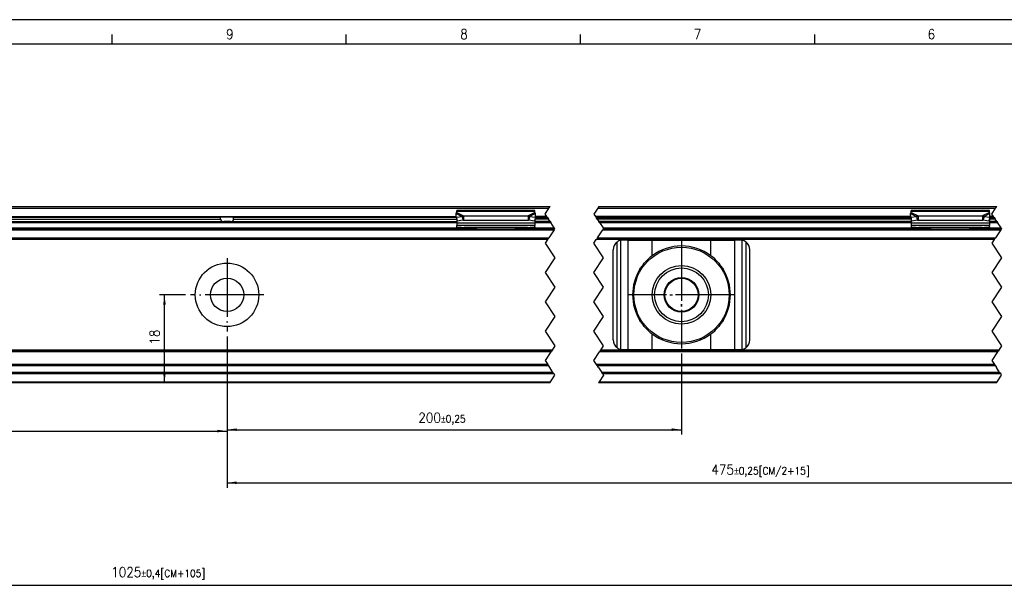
# Model space of a CAD drawing. Header units: millimetres. Extents: x -746 to 1306, y -530 to 1000.
# Tile 13 of 50: x -361 to -159, y 386 to 502. Entities that reach past the tile are written whole.
import ezdxf

# ---------------------------------------------------------------- set-up
doc = ezdxf.new("R2010")
doc.units = ezdxf.units.MM
doc.linetypes.add('DOT_CENTER', pattern=[14, 12, -1, 0, -1])
doc.layers.add('1', color=7, linetype='Continuous')
doc.styles.add('CONVERTER_12', font='txt.shx', dxfattribs={"width": 0.9})
doc.dimstyles.new('ME10_DIM_31', dxfattribs={"dimtxt": 2, "dimasz": 2, "dimexe": 1, "dimexo": 1, "dimgap": 1, "dimtad": 1, "dimdsep": 46, "dimtxsty": 'CONVERTER_12', "dimsah": 1, "dimcen": 0.09, "dimclrd": 2, "dimclre": 2, "dimclrt": 2, "dimadec": 0, "dimazin": 0, "dimtfac": 1, "dimtdec": 4, "dimtix": 1, "dimtmove": 0, "dimatfit": 3, "dimfxl": 1, "dimtolj": 1, "dimtzin": 0, "dimarcsym": 0})
doc.dimstyles.new('ME10_DIM_34', dxfattribs={"dimtxt": 2, "dimasz": 2, "dimexe": 1, "dimexo": 1, "dimgap": 1, "dimtad": 1, "dimdsep": 46, "dimtxsty": 'CONVERTER_12', "dimsah": 1, "dimcen": 0.09, "dimclrd": 2, "dimclre": 2, "dimclrt": 2, "dimadec": 0, "dimazin": 0, "dimtol": 1, "dimtp": 0.4, "dimtm": 0.4, "dimtfac": 0.75, "dimtdec": 0, "dimtix": 1, "dimtmove": 0, "dimatfit": 3, "dimfxl": 1, "dimtolj": 1, "dimtzin": 0, "dimarcsym": 0})
doc.dimstyles.new('ME10_DIM_35', dxfattribs={"dimtxt": 2, "dimasz": 2, "dimexe": 1, "dimexo": 1, "dimgap": 1, "dimtad": 1, "dimdsep": 46, "dimtxsty": 'CONVERTER_12', "dimsah": 1, "dimcen": 0.09, "dimclrd": 2, "dimclre": 2, "dimclrt": 2, "dimadec": 0, "dimazin": 0, "dimtol": 1, "dimtp": 0.25, "dimtm": 0.25, "dimtfac": 0.75, "dimtdec": 0, "dimtix": 1, "dimtmove": 0, "dimatfit": 3, "dimfxl": 1, "dimtolj": 1, "dimtzin": 0, "dimarcsym": 0})
doc.dimstyles.new('ME10_DIM_36', dxfattribs={"dimtxt": 2, "dimasz": 2, "dimexe": 1, "dimexo": 1, "dimgap": 1, "dimtad": 1, "dimdsep": 46, "dimtxsty": 'CONVERTER_12', "dimsah": 1, "dimcen": 0.09, "dimclrd": 2, "dimclre": 2, "dimclrt": 2, "dimadec": 0, "dimazin": 0, "dimtol": 1, "dimtp": 0.25, "dimtm": 0.25, "dimtfac": 0.75, "dimtdec": 0, "dimtix": 1, "dimtmove": 0, "dimatfit": 3, "dimfxl": 1, "dimtolj": 1, "dimtzin": 0, "dimarcsym": 0})
doc.dimstyles.new('ME10_DIM_37', dxfattribs={"dimtxt": 2, "dimasz": 2, "dimexe": 1, "dimexo": 1, "dimgap": 1, "dimtad": 1, "dimdsep": 46, "dimtxsty": 'CONVERTER_12', "dimsah": 1, "dimcen": 0.09, "dimclrd": 2, "dimclre": 2, "dimclrt": 2, "dimadec": 0, "dimazin": 0, "dimtol": 1, "dimtp": 0.25, "dimtm": 0.25, "dimtfac": 0.75, "dimtdec": 0, "dimtix": 1, "dimtmove": 0, "dimatfit": 3, "dimfxl": 1, "dimtolj": 1, "dimtzin": 0, "dimarcsym": 0})

# ---------------------------------------------------------------- blocks, each defined once
blk = doc.blocks.new('SOPORTE_SV2-T__50', base_point=(-582.95, 427.45))
at = {"color": 7, "linetype": 'Continuous'}
for p, q in [((-384.34, 463.55), (-252.34, 463.55)), ((-242.34, 463.55), (-160.93, 463.55)), ((-384.58, 463.2), (-252.58, 463.2)), ((-319.89, 461.45), (-365.36, 461.45)), ((-319.89, 461.45), (-317.01, 461.45)), ((-271.54, 461.45), (-317.01, 461.45)), ((-271.54, 461.33), (-271.56, 462.13)), ((-271.54, 461.33), (-270.37, 461.51)), ((-271.45, 462.51), (-271.45, 462.72)), ((-255.45, 462.72), (-271.45, 462.72)), ((-271.45, 462.33), (-271.45, 462.51)), ((-270.37, 461.51), (-270.26, 461.07)), ((-270.04, 461.6), (-270.04, 461.09)), ((-270.04, 461.6), (-256.86, 461.6)), ((-256.86, 461.6), (-256.86, 461.09)), ((-256.53, 461.51), (-256.64, 461.07)), ((-256.53, 461.51), (-255.36, 461.33)), ((-255.45, 462.51), (-255.45, 462.72)), ((-255.45, 462.33), (-255.45, 462.51)), ((-255.36, 461.33), (-255.34, 462.13)), ((-253.01, 461.45), (-255.36, 461.45)), ((-178.54, 461.45), (-243.01, 461.45)), ((-178.54, 461.33), (-178.56, 462.13)), ((-178.54, 461.33), (-177.37, 461.51)), ((-162.45, 462.72), (-178.45, 462.72)), ((-178.45, 462.51), (-178.45, 462.72)), ((-178.45, 462.33), (-178.45, 462.51)), ((-177.37, 461.51), (-177.26, 461.07)), ((-177.04, 461.6), (-163.86, 461.6)), ((-177.04, 461.6), (-177.04, 461.09)), ((-163.86, 461.6), (-163.86, 461.09)), ((-163.53, 461.51), (-163.64, 461.07)), ((-163.53, 461.51), (-162.36, 461.33)), ((-162.45, 462.51), (-162.45, 462.72)), ((-162.45, 462.33), (-162.45, 462.51)), ((-162.36, 461.33), (-162.34, 462.13)), ((-161.59, 461.45), (-162.36, 461.45)), ((-365.45, 460.45), (-319.14, 460.45)), ((-319.76, 460.95), (-319.76, 461.25)), ((-317.76, 460.45), (-319.14, 460.45)), ((-317.76, 460.45), (-271.45, 460.45)), ((-317.14, 460.95), (-317.14, 461.25)), ((-271.54, 461.33), (-271.36, 460.6)), ((-271.45, 460.98), (-271.45, 460.11)), ((-271.45, 460.11), (-271.45, 459.62)), ((-271.45, 459.34), (-271.45, 459.62)), ((-255.45, 459.62), (-271.45, 459.62)), ((-271.36, 460.6), (-270.18, 460.78)), ((-270.26, 461.07), (-270.18, 460.78)), ((-270.04, 461.09), (-270.04, 460.75)), ((-270.04, 460.75), (-256.86, 460.75)), ((-256.86, 461.09), (-256.86, 460.75)), ((-256.64, 461.07), (-256.72, 460.78)), ((-256.72, 460.78), (-255.54, 460.6)), ((-255.36, 461.33), (-255.54, 460.6)), ((-255.45, 460.98), (-255.45, 460.11)), ((-252.34, 460.45), (-255.45, 460.45)), ((-255.45, 460.11), (-255.45, 459.62)), ((-255.45, 459.34), (-255.45, 459.62)), ((-178.45, 460.45), (-242.34, 460.45)), ((-178.54, 461.33), (-178.36, 460.6)), ((-178.45, 460.98), (-178.45, 460.11)), ((-178.45, 460.11), (-178.45, 459.62)), ((-162.45, 459.62), (-178.45, 459.62)), ((-178.45, 459.62), (-178.45, 459.34)), ((-178.36, 460.6), (-177.18, 460.78)), ((-177.26, 461.07), (-177.18, 460.78)), ((-177.04, 461.09), (-177.04, 460.75)), ((-177.04, 460.75), (-163.86, 460.75)), ((-163.86, 461.09), (-163.86, 460.75)), ((-163.64, 461.07), (-163.72, 460.78)), ((-163.72, 460.78), (-162.54, 460.6)), ((-162.36, 461.33), (-162.54, 460.6)), ((-162.45, 460.98), (-162.45, 460.11)), ((-160.93, 460.45), (-162.45, 460.45)), ((-162.45, 460.11), (-162.45, 459.62)), ((-162.45, 459.34), (-162.45, 459.62)), ((-368.21, 458.95), (-271.45, 458.95)), ((-271.45, 459.16), (-271.45, 459.34)), ((-271.45, 459.16), (-271.45, 458.95)), ((-271.45, 458.95), (-268.69, 458.95)), ((-269.96, 459.23), (-266.45, 458.96)), ((-269.96, 459.23), (-269.96, 459.12)), ((-268.69, 458.95), (-269.96, 459.05)), ((-268.69, 458.95), (-264.6, 458.95)), ((-264.6, 458.95), (-258.21, 458.95)), ((-264.6, 458.95), (-264.6, 458.95)), ((-260.45, 458.96), (-256.94, 459.23)), ((-256.94, 459.05), (-258.21, 458.95)), ((-258.21, 458.95), (-251.41, 458.95)), ((-256.94, 459.12), (-256.94, 459.23)), ((-255.45, 459.34), (-255.45, 459.16)), ((-241.41, 458.95), (-175.69, 458.95)), ((-178.45, 459.34), (-178.45, 459.16)), ((-176.96, 459.23), (-173.45, 458.96)), ((-176.96, 459.23), (-176.96, 459.12)), ((-175.69, 458.95), (-176.96, 459.05)), ((-175.69, 458.95), (-165.21, 458.95)), ((-167.45, 458.96), (-163.94, 459.23)), ((-163.94, 459.05), (-165.21, 458.95)), ((-165.21, 458.95), (-162.45, 458.95)), ((-163.94, 459.12), (-163.94, 459.23)), ((-162.45, 459.34), (-162.45, 459.16)), ((-162.45, 459.16), (-162.45, 458.95)), ((-162.45, 458.95), (-159.99, 458.95)), ((-384.74, 456.95), (-252.74, 456.95)), ((-242.74, 456.95), (-161.33, 456.95)), ((-236.38, 456.65), (-237.45, 456.65)), ((-236.38, 456.65), (-231.46, 456.65)), ((-231.46, 456.65), (-219.44, 456.65)), ((-219.44, 456.65), (-214.52, 456.65)), ((-213.45, 456.65), (-214.52, 456.65)), ((-239.45, 436.25), (-239.45, 454.65)), ((-211.45, 436.25), (-211.45, 454.65)), ((-252.08, 433.95), (-384.08, 433.95)), ((-160.66, 433.95), (-242.08, 433.95)), ((-237.45, 434.25), (-236.38, 434.25)), ((-236.38, 434.25), (-231.46, 434.25)), ((-231.46, 434.25), (-219.44, 434.25)), ((-219.44, 434.25), (-214.52, 434.25)), ((-214.52, 434.25), (-213.45, 434.25)), ((-252.82, 431.17), (-384.82, 431.17)), ((-251.68, 429.45), (-383.68, 429.45)), ((-161.41, 431.17), (-242.82, 431.17)), ((-160.26, 429.45), (-241.68, 429.45)), ((-252.41, 427.45), (-384.41, 427.45)), ((-160.99, 427.45), (-242.41, 427.45))]:
    blk.add_line(p, q, dxfattribs=at)
at = {"color": 2, "linetype": 'DOT_CENTER'}
for p, q in [((-252.58, 463.2), (-252.34, 463.55)), ((-242.34, 463.55), (-242.58, 463.2)), ((-161.16, 463.2), (-160.93, 463.55)), ((-253.38, 462), (-252.58, 463.2)), ((-253.04, 461.5), (-253.38, 462)), ((-253.01, 461.45), (-253.04, 461.5)), ((-253.01, 461.45), (-252.88, 461.25)), ((-242.58, 463.2), (-243.38, 462)), ((-243.38, 462), (-243.04, 461.5)), ((-243.04, 461.5), (-243.01, 461.45)), ((-242.88, 461.25), (-243.01, 461.45)), ((-161.96, 462), (-161.16, 463.2)), ((-161.63, 461.5), (-161.96, 462)), ((-161.59, 461.45), (-161.63, 461.5)), ((-161.59, 461.45), (-161.46, 461.25)), ((-252.88, 461.25), (-252.68, 460.95)), ((-252.34, 460.45), (-252.68, 460.95)), ((-252.34, 460.45), (-252.21, 460.25)), ((-251.48, 459.15), (-252.21, 460.25)), ((-242.68, 460.95), (-242.88, 461.25)), ((-242.68, 460.95), (-242.34, 460.45)), ((-242.21, 460.25), (-242.34, 460.45)), ((-242.21, 460.25), (-241.48, 459.15)), ((-161.46, 461.25), (-161.26, 460.95)), ((-160.93, 460.45), (-161.26, 460.95)), ((-160.93, 460.45), (-160.79, 460.25)), ((-160.06, 459.15), (-160.79, 460.25)), ((-251.54, 458.75), (-252.61, 457.15)), ((-251.54, 458.75), (-251.41, 458.95)), ((-251.48, 459.15), (-251.38, 459)), ((-251.38, 459), (-251.41, 458.95)), ((-242.61, 457.15), (-241.54, 458.75)), ((-241.41, 458.95), (-241.54, 458.75)), ((-241.38, 459), (-241.48, 459.15)), ((-241.41, 458.95), (-241.38, 459)), ((-160.13, 458.75), (-161.19, 457.15)), ((-160.13, 458.75), (-159.99, 458.95)), ((-160.06, 459.15), (-159.96, 459)), ((-159.96, 459), (-159.99, 458.95)), ((-252.88, 456.75), (-253.38, 456)), ((-253.38, 456), (-251.38, 453)), ((-252.74, 456.95), (-252.88, 456.75)), ((-252.74, 456.95), (-252.61, 457.15)), ((-243.38, 456), (-242.88, 456.75)), ((-241.38, 453), (-243.38, 456)), ((-242.88, 456.75), (-242.74, 456.95)), ((-242.61, 457.15), (-242.74, 456.95)), ((-161.46, 456.75), (-161.96, 456)), ((-161.96, 456), (-159.96, 453)), ((-161.33, 456.95), (-161.46, 456.75)), ((-161.33, 456.95), (-161.19, 457.15)), ((-251.38, 453), (-253.38, 450)), ((-243.38, 450), (-241.38, 453)), ((-159.96, 453), (-161.96, 450)), ((-253.38, 450), (-251.38, 447)), ((-241.38, 447), (-243.38, 450)), ((-161.96, 450), (-159.96, 447)), ((-251.38, 447), (-253.38, 444)), ((-243.38, 444), (-241.38, 447)), ((-159.96, 447), (-161.96, 444)), ((-253.38, 444), (-251.38, 441)), ((-241.38, 441), (-243.38, 444)), ((-161.96, 444), (-159.96, 441)), ((-251.38, 441), (-253.38, 438)), ((-243.38, 438), (-241.38, 441)), ((-159.96, 441), (-161.96, 438)), ((-253.38, 438), (-251.38, 435)), ((-241.38, 435), (-243.38, 438)), ((-161.96, 438), (-159.96, 435)), ((-252.21, 433.75), (-253.38, 432)), ((-252.21, 433.75), (-252.08, 433.95)), ((-251.94, 434.15), (-252.08, 433.95)), ((-251.38, 435), (-251.94, 434.15)), ((-243.38, 432), (-242.21, 433.75)), ((-242.08, 433.95), (-242.21, 433.75)), ((-242.08, 433.95), (-241.94, 434.15)), ((-241.94, 434.15), (-241.38, 435)), ((-160.79, 433.75), (-161.96, 432)), ((-160.79, 433.75), (-160.66, 433.95)), ((-160.53, 434.15), (-160.66, 433.95)), ((-159.96, 435), (-160.53, 434.15)), ((-253.38, 432), (-252.82, 431.17)), ((-242.82, 431.17), (-243.38, 432)), ((-161.96, 432), (-161.41, 431.17)), ((-252.63, 430.89), (-252.82, 431.17)), ((-252.42, 430.56), (-252.63, 430.89)), ((-251.76, 429.57), (-252.42, 430.56)), ((-251.68, 429.45), (-251.76, 429.57)), ((-251.68, 429.45), (-251.54, 429.25)), ((-251.38, 429), (-251.54, 429.25)), ((-242.63, 430.89), (-242.82, 431.17)), ((-242.42, 430.56), (-242.63, 430.89)), ((-242.42, 430.56), (-241.76, 429.57)), ((-241.76, 429.57), (-241.68, 429.45)), ((-241.54, 429.25), (-241.68, 429.45)), ((-241.54, 429.25), (-241.38, 429)), ((-161.41, 431.17), (-161.22, 430.89)), ((-161.22, 430.89), (-161, 430.56)), ((-160.34, 429.57), (-161, 430.56)), ((-160.26, 429.45), (-160.34, 429.57)), ((-160.26, 429.45), (-160.13, 429.25)), ((-159.96, 429), (-160.13, 429.25)), ((-252.41, 427.45), (-252.28, 427.65)), ((-252.28, 427.65), (-251.38, 429)), ((-242.28, 427.65), (-242.41, 427.45)), ((-241.38, 429), (-242.28, 427.65)), ((-160.99, 427.45), (-160.86, 427.65)), ((-160.86, 427.65), (-159.96, 429))]:
    blk.add_line(p, q, dxfattribs=at)
at = {"color": 3, "linetype": 'Continuous'}
for p, q in [((-365.36, 461.5), (-271.54, 461.5)), ((-271.56, 462.13), (-270.37, 461.51)), ((-255.45, 462.51), (-271.45, 462.51)), ((-271.45, 462.33), (-270.04, 461.6)), ((-255.45, 462.33), (-256.86, 461.6)), ((-255.34, 462.13), (-256.53, 461.51)), ((-253.04, 461.5), (-255.36, 461.5)), ((-178.54, 461.5), (-243.04, 461.5)), ((-242.58, 463.2), (-161.16, 463.2)), ((-178.56, 462.13), (-177.37, 461.51)), ((-162.45, 462.51), (-178.45, 462.51)), ((-178.45, 462.33), (-177.04, 461.6)), ((-162.45, 462.33), (-163.86, 461.6)), ((-162.34, 462.13), (-163.53, 461.51)), ((-161.63, 461.5), (-162.36, 461.5)), ((-365.45, 460.95), (-319.76, 460.95)), ((-365.45, 460.25), (-271.45, 460.25)), ((-319.76, 461.25), (-365.38, 461.25)), ((-271.52, 461.25), (-317.14, 461.25)), ((-317.14, 460.95), (-271.45, 460.95)), ((-255.45, 460.11), (-271.45, 460.11)), ((-252.68, 460.95), (-255.45, 460.95)), ((-255.45, 460.25), (-252.21, 460.25)), ((-255.38, 461.25), (-252.88, 461.25)), ((-242.88, 461.25), (-178.52, 461.25)), ((-178.45, 460.95), (-242.68, 460.95)), ((-242.21, 460.25), (-178.45, 460.25)), ((-162.45, 460.11), (-178.45, 460.11)), ((-161.26, 460.95), (-162.45, 460.95)), ((-162.45, 460.25), (-160.79, 460.25)), ((-162.38, 461.25), (-161.46, 461.25)), ((-383.54, 458.75), (-251.54, 458.75)), ((-365.54, 459.15), (-271.45, 459.15)), ((-256.94, 459.23), (-269.96, 459.23)), ((-269.96, 459.12), (-269.96, 459.05)), ((-256.94, 459.05), (-256.94, 459.12)), ((-255.54, 459.15), (-251.48, 459.15)), ((-241.54, 458.75), (-160.13, 458.75)), ((-241.48, 459.15), (-178.36, 459.15)), ((-163.94, 459.23), (-176.96, 459.23)), ((-176.96, 459.12), (-176.96, 459.05)), ((-163.94, 459.05), (-163.94, 459.12)), ((-162.45, 459.15), (-160.06, 459.15)), ((-252.88, 456.75), (-384.88, 456.75)), ((-384.61, 457.15), (-252.61, 457.15)), ((-161.46, 456.75), (-242.88, 456.75)), ((-242.61, 457.15), (-161.19, 457.15)), ((-238.65, 434.65), (-238.65, 456.25)), ((-237.85, 434.29), (-237.85, 456.61)), ((-236.38, 434.25), (-236.38, 456.65)), ((-231.46, 453.44), (-231.46, 456.65)), ((-219.44, 453.44), (-219.44, 456.65)), ((-214.52, 434.25), (-214.52, 456.65)), ((-213.05, 434.29), (-213.05, 456.61)), ((-212.25, 434.65), (-212.25, 456.25)), ((-231.46, 434.25), (-231.46, 437.46)), ((-219.44, 434.25), (-219.44, 437.46)), ((-252.21, 433.75), (-384.21, 433.75)), ((-251.94, 434.15), (-383.94, 434.15)), ((-160.79, 433.75), (-242.21, 433.75)), ((-160.53, 434.15), (-241.94, 434.15)), ((-252.63, 430.89), (-384.63, 430.89)), ((-251.76, 429.57), (-383.75, 429.57)), ((-251.54, 429.25), (-383.54, 429.25)), ((-161.22, 430.89), (-242.63, 430.89)), ((-160.34, 429.57), (-241.76, 429.57)), ((-160.13, 429.25), (-241.54, 429.25)), ((-384.28, 427.65), (-252.28, 427.65)), ((-242.28, 427.65), (-160.86, 427.65))]:
    blk.add_line(p, q, dxfattribs=at)
at = {"color": 7, "linetype": 'Continuous'}
for centre, radius in [((-225.45, 445.45), 9.75), ((-318.45, 445.45), 6.5), ((-225.45, 445.45), 6), ((-225.45, 445.45), 5.5), ((-318.45, 445.45), 3.4), ((-225.45, 445.45), 3.55), ((-225.45, 445.45), 3.4)]:
    blk.add_circle(centre, radius, dxfattribs=at)
for centre, radius, start, end in [((-237.45, 454.65), 2, 126.8699, 180), ((-237.45, 454.65), 2, 101.598, 126.8699), ((-237.45, 454.65), 2, 90, 101.598), ((-225.45, 445.45), 10, 53.076, 126.924), ((-213.45, 454.65), 2, 78.402, 90), ((-213.45, 454.65), 2, 53.1301, 78.402), ((-213.45, 454.65), 2, 0, 53.1301), ((-225.45, 445.45), 10, 126.924, 138.5708), ((-225.45, 445.45), 10, 41.4292, 53.076), ((-225.45, 445.45), 10, 148.2363, 211.7637), ((-225.45, 445.45), 10, 328.2362, 31.7638), ((-225.45, 445.45), 10, 221.4292, 233.076), ((-225.45, 445.45), 10, 233.076, 306.924), ((-225.45, 445.45), 10, 306.924, 318.5708), ((-237.45, 436.25), 2, 180, 233.1301), ((-213.45, 436.25), 2, 306.8699, 360), ((-237.45, 436.25), 2, 233.1301, 258.402), ((-237.45, 436.25), 2, 258.402, 270), ((-213.45, 436.25), 2, 270, 281.598), ((-213.45, 436.25), 2, 281.598, 306.8699)]:
    blk.add_arc(centre, radius, start, end, dxfattribs=at)
for points, knots in [([(-319.76, 461.25), (-319.76, 461.25), (-319.76, 461.25), (-319.76, 461.27), (-319.76, 461.29), (-319.77, 461.31), (-319.78, 461.34), (-319.79, 461.37), (-319.81, 461.4), (-319.83, 461.42), (-319.85, 461.43), (-319.86, 461.44), (-319.87, 461.45), (-319.88, 461.45), (-319.89, 461.45), (-319.89, 461.45)], [0, 0, 0, 0, 0.0032229, 0.0063371, 0.0372094, 0.0632558, 0.0837865, 0.1212461, 0.1560324, 0.1863118, 0.2138217, 0.225079, 0.2378059, 0.2480016, 0.259374, 0.259374, 0.259374, 0.259374]), ([(-317.01, 461.45), (-317.01, 461.45), (-317.03, 461.45), (-317.05, 461.44), (-317.07, 461.42), (-317.09, 461.4), (-317.1, 461.38), (-317.11, 461.37), (-317.12, 461.35), (-317.12, 461.33), (-317.13, 461.31), (-317.14, 461.29), (-317.14, 461.27), (-317.14, 461.25), (-317.14, 461.25), (-317.14, 461.25)], [0, 0, 0, 0, 0.0218348, 0.045441, 0.0729509, 0.1032303, 0.1200811, 0.137621, 0.1583081, 0.1755315, 0.1960622, 0.2221085, 0.2529808, 0.2561843, 0.2593179, 0.2593179, 0.2593179, 0.2593179]), ([(-271.56, 462.13), (-271.55, 462.14), (-271.53, 462.18), (-271.51, 462.24), (-271.48, 462.29), (-271.46, 462.32), (-271.45, 462.33)], [0, 0, 0, 0, 0.0583422, 0.1234865, 0.1837171, 0.2333289, 0.2333289, 0.2333289, 0.2333289]), ([(-270.37, 461.51), (-270.34, 461.52), (-270.29, 461.54), (-270.2, 461.56), (-270.12, 461.58), (-270.06, 461.6), (-270.04, 461.6)], [0, 0, 0, 0, 0.0837038, 0.1730262, 0.2556025, 0.3435202, 0.3435202, 0.3435202, 0.3435202]), ([(-256.86, 461.6), (-256.84, 461.6), (-256.78, 461.59), (-256.7, 461.56), (-256.61, 461.54), (-256.56, 461.52), (-256.53, 461.51)], [0, 0, 0, 0, 0.0849289, 0.1704941, 0.2598165, 0.3435203, 0.3435203, 0.3435203, 0.3435203]), ([(-255.34, 462.13), (-255.35, 462.14), (-255.37, 462.18), (-255.39, 462.23), (-255.42, 462.29), (-255.44, 462.32), (-255.45, 462.33)], [0, 0, 0, 0, 0.0583422, 0.1234865, 0.1753748, 0.2333287, 0.2333287, 0.2333287, 0.2333287]), ([(-178.56, 462.13), (-178.55, 462.15), (-178.53, 462.19), (-178.5, 462.24), (-178.48, 462.29), (-178.46, 462.32), (-178.45, 462.33)], [0, 0, 0, 0, 0.0669463, 0.1234866, 0.1837172, 0.233329, 0.233329, 0.233329, 0.233329]), ([(-177.37, 461.51), (-177.34, 461.52), (-177.28, 461.54), (-177.2, 461.56), (-177.12, 461.58), (-177.06, 461.6), (-177.04, 461.6)], [0, 0, 0, 0, 0.0909021, 0.1730263, 0.2556025, 0.3435202, 0.3435202, 0.3435202, 0.3435202]), ([(-163.86, 461.6), (-163.84, 461.6), (-163.78, 461.59), (-163.7, 461.56), (-163.61, 461.54), (-163.56, 461.52), (-163.53, 461.51)], [0, 0, 0, 0, 0.0849289, 0.1704941, 0.2598165, 0.3435203, 0.3435203, 0.3435203, 0.3435203]), ([(-162.34, 462.13), (-162.35, 462.15), (-162.37, 462.18), (-162.39, 462.24), (-162.42, 462.29), (-162.44, 462.32), (-162.45, 462.33)], [0, 0, 0, 0, 0.0630544, 0.1234867, 0.1799191, 0.2333291, 0.2333291, 0.2333291, 0.2333291]), ([(-319.76, 460.95), (-319.76, 460.94), (-319.76, 460.91), (-319.76, 460.88), (-319.75, 460.85), (-319.75, 460.8), (-319.73, 460.75), (-319.71, 460.69), (-319.68, 460.64), (-319.64, 460.6), (-319.61, 460.57), (-319.55, 460.53), (-319.47, 460.49), (-319.37, 460.46), (-319.25, 460.45), (-319.18, 460.45), (-319.14, 460.45)], [0, 0, 0, 0, 0.0350286, 0.0700793, 0.1024003, 0.1388821, 0.2023961, 0.2686228, 0.3257329, 0.374588, 0.4257432, 0.4743721, 0.5784293, 0.6876469, 0.7990083, 0.918714, 0.918714, 0.918714, 0.918714]), ([(-317.76, 460.45), (-317.72, 460.45), (-317.65, 460.45), (-317.53, 460.46), (-317.43, 460.49), (-317.35, 460.53), (-317.29, 460.57), (-317.26, 460.6), (-317.22, 460.64), (-317.19, 460.69), (-317.17, 460.75), (-317.15, 460.81), (-317.14, 460.88), (-317.14, 460.93), (-317.14, 460.95)], [0, 0, 0, 0, 0.1197056, 0.231067, 0.3402846, 0.4443418, 0.4929708, 0.544126, 0.5929811, 0.6500912, 0.718654, 0.7798302, 0.8493531, 0.9186593, 0.9186593, 0.9186593, 0.9186593]), ([(-270.18, 460.78), (-270.17, 460.78), (-270.15, 460.77), (-270.11, 460.76), (-270.07, 460.75), (-270.05, 460.75), (-270.04, 460.75)], [0, 0, 0, 0, 0.0372861, 0.0751943, 0.1129244, 0.1512902, 0.1512902, 0.1512902, 0.1512902]), ([(-256.86, 460.75), (-256.85, 460.75), (-256.83, 460.75), (-256.79, 460.76), (-256.75, 460.77), (-256.73, 460.78), (-256.72, 460.78)], [0, 0, 0, 0, 0.0383658, 0.0760959, 0.1140041, 0.1512902, 0.1512902, 0.1512902, 0.1512902]), ([(-177.18, 460.78), (-177.17, 460.78), (-177.15, 460.77), (-177.11, 460.76), (-177.07, 460.75), (-177.05, 460.75), (-177.04, 460.75)], [0, 0, 0, 0, 0.0372861, 0.0751943, 0.1129244, 0.1512902, 0.1512902, 0.1512902, 0.1512902]), ([(-163.86, 460.75), (-163.85, 460.75), (-163.83, 460.75), (-163.79, 460.76), (-163.75, 460.77), (-163.73, 460.78), (-163.72, 460.78)], [0, 0, 0, 0, 0.0383658, 0.0760959, 0.1140041, 0.1512902, 0.1512902, 0.1512902, 0.1512902]), ([(-271.45, 459.34), (-271.33, 459.33), (-271.08, 459.32), (-270.7, 459.29), (-270.33, 459.26), (-270.08, 459.24), (-269.96, 459.23)], [0, 0, 0, 0, 0.373747, 0.74735, 1.121197, 1.494893, 1.494893, 1.494893, 1.494893]), ([(-269.96, 459.05), (-270.08, 459.06), (-270.33, 459.08), (-270.7, 459.1), (-271.08, 459.13), (-271.33, 459.15), (-271.45, 459.16)], [0, 0, 0, 0, 0.373648, 0.747439, 1.120997, 1.494694, 1.494694, 1.494694, 1.494694]), ([(-256.94, 459.23), (-256.82, 459.24), (-256.57, 459.26), (-256.2, 459.29), (-255.82, 459.32), (-255.57, 459.33), (-255.45, 459.34)], [0, 0, 0, 0, 0.3737, 0.747543, 1.121146, 1.494893, 1.494893, 1.494893, 1.494893]), ([(-255.45, 459.16), (-255.57, 459.15), (-255.82, 459.13), (-256.2, 459.1), (-256.57, 459.08), (-256.82, 459.06), (-256.94, 459.05)], [0, 0, 0, 0, 0.373703, 0.747255, 1.121052, 1.494694, 1.494694, 1.494694, 1.494694]), ([(-178.45, 459.34), (-178.33, 459.33), (-178.08, 459.32), (-177.7, 459.29), (-177.33, 459.26), (-177.08, 459.24), (-176.96, 459.23)], [0, 0, 0, 0, 0.373747, 0.74735, 1.121192, 1.494893, 1.494893, 1.494893, 1.494893]), ([(-176.96, 459.05), (-177.08, 459.06), (-177.33, 459.08), (-177.7, 459.1), (-178.08, 459.13), (-178.33, 459.15), (-178.45, 459.16)], [0, 0, 0, 0, 0.373642, 0.747439, 1.120992, 1.494694, 1.494694, 1.494694, 1.494694]), ([(-163.94, 459.23), (-163.82, 459.24), (-163.57, 459.26), (-163.2, 459.29), (-162.82, 459.32), (-162.57, 459.33), (-162.45, 459.34)], [0, 0, 0, 0, 0.373701, 0.747543, 1.12115, 1.494893, 1.494893, 1.494893, 1.494893]), ([(-162.45, 459.16), (-162.57, 459.15), (-162.82, 459.13), (-163.2, 459.1), (-163.57, 459.08), (-163.82, 459.06), (-163.94, 459.05)], [0, 0, 0, 0, 0.373702, 0.747255, 1.121047, 1.494694, 1.494694, 1.494694, 1.494694]), ([(-233.95, 450.71), (-233.87, 450.83), (-233.71, 451.06), (-233.46, 451.4), (-233.21, 451.74), (-233.03, 451.96), (-232.95, 452.07)], [0, 0, 0, 0, 0.425548, 0.842522, 1.267064, 1.685169, 1.685169, 1.685169, 1.685169]), ([(-217.95, 452.07), (-217.87, 451.96), (-217.69, 451.74), (-217.44, 451.4), (-217.19, 451.06), (-217.03, 450.83), (-216.95, 450.71)], [0, 0, 0, 0, 0.418104, 0.842646, 1.25962, 1.685167, 1.685167, 1.685167, 1.685167]), ([(-232.95, 438.83), (-233.03, 438.94), (-233.21, 439.16), (-233.46, 439.5), (-233.71, 439.84), (-233.87, 440.07), (-233.95, 440.19)], [0, 0, 0, 0, 0.418104, 0.842647, 1.259621, 1.685169, 1.685169, 1.685169, 1.685169]), ([(-216.95, 440.19), (-217.03, 440.07), (-217.19, 439.84), (-217.44, 439.5), (-217.69, 439.16), (-217.87, 438.94), (-217.95, 438.83)], [0, 0, 0, 0, 0.425548, 0.842521, 1.267063, 1.685167, 1.685167, 1.685167, 1.685167])]:
    blk.add_open_spline(points, degree=3, knots=knots, dxfattribs=at)
at = {"layer": '1', "color": 2, "linetype": 'DOT_CENTER'}
for p, q in [((-225.45, 456.45), (-225.45, 434.45)), ((-225.45, 456.2), (-225.45, 434.7)), ((-318.45, 452.95), (-318.45, 437.95)), ((-310.95, 445.45), (-325.95, 445.45)), ((-214.45, 445.45), (-236.45, 445.45)), ((-214.7, 445.45), (-236.2, 445.45))]:
    blk.add_line(p, q, dxfattribs=at)
blk = doc.blocks.new('*D95')
at = {"layer": '1', "color": 2, "linetype": 'Continuous'}
for p, q in [((-326.95, 445.45), (-332.26, 445.45)), ((-331.26, 427.45), (-331.26, 445.45)), ((-253.41, 427.45), (-332.26, 427.45))]:
    blk.add_line(p, q, dxfattribs=at)
at = {"layer": '1', "color": 2}
for points in [[(-331, 443.45), (-331.53, 443.45), (-331.26, 445.45)], [(-331.53, 429.45), (-331, 429.45), (-331.26, 427.45)]]:
    blk.add_solid(points, dxfattribs=at)
at = {"layer": '1', "color": 2, "insert": (-332.26, 435.25), "char_height": 2, "attachment_point": 7, "rotation": 90, "line_spacing_factor": 0.60024, "style": 'CONVERTER_12'}
blk.add_mtext('18', dxfattribs=at)
blk = doc.blocks.new('*D98')
at = {"layer": '1', "color": 2, "linetype": 'Continuous'}
for p, q in [((-582.95, 433.15), (-582.95, 384.98)), ((-77.95, 433.15), (-77.95, 384.98)), ((-582.95, 385.98), (-77.95, 385.98))]:
    blk.add_line(p, q, dxfattribs=at)
at = {"layer": '1', "color": 2}
for points in [[(-580.95, 386.24), (-580.95, 385.72), (-582.95, 385.98)], [(-79.95, 385.72), (-79.95, 386.24), (-77.95, 385.98)]]:
    blk.add_solid(points, dxfattribs=at)
at = {"layer": '1', "color": 2, "insert": (-342.16, 387.18), "char_height": 2, "attachment_point": 7, "rotation": 0.0001, "line_spacing_factor": 0.60024, "style": 'CONVERTER_12'}
blk.add_mtext('\\C2;\\C2;\\C2;1025\\C2;\\H1.5;{\\Fgdt;`}0,4\\C2;[CM+105]', dxfattribs=at)
blk = doc.blocks.new('*D99')
at = {"layer": '1', "color": 2, "linetype": 'Continuous'}
for p, q in [((-318.45, 436.95), (-318.45, 416.56)), ((-410.45, 433.45), (-410.45, 416.56)), ((-410.45, 417.56), (-318.45, 417.56))]:
    blk.add_line(p, q, dxfattribs=at)
at = {"layer": '1', "color": 2}
for points in [[(-408.45, 417.82), (-408.45, 417.3), (-410.45, 417.56)], [(-320.45, 417.3), (-320.45, 417.82), (-318.45, 417.56)]]:
    blk.add_solid(points, dxfattribs=at)
at = {"layer": '1', "color": 2, "insert": (-372.53, 418.56), "char_height": 2, "attachment_point": 7, "rotation": 0.0001, "line_spacing_factor": 0.60024, "style": 'CONVERTER_12'}
blk.add_mtext('\\C2;200\\C2;\\H1.5;{\\Fgdt;`}0,25', dxfattribs=at)
blk = doc.blocks.new('*D100')
at = {"layer": '1', "color": 2, "linetype": 'Continuous'}
for p, q in [((-318.45, 436.95), (-318.45, 416.84)), ((-225.45, 433.45), (-225.45, 416.84)), ((-318.45, 417.84), (-225.45, 417.84))]:
    blk.add_line(p, q, dxfattribs=at)
at = {"layer": '1', "color": 2}
for points in [[(-316.45, 418.11), (-316.45, 417.58), (-318.45, 417.84)], [(-227.45, 417.58), (-227.45, 418.11), (-225.45, 417.84)]]:
    blk.add_solid(points, dxfattribs=at)
at = {"layer": '1', "color": 2, "insert": (-279.31, 418.84), "char_height": 2, "attachment_point": 7, "rotation": 0.0001, "line_spacing_factor": 0.60024, "style": 'CONVERTER_12'}
blk.add_mtext('\\C2;200\\C2;\\H1.5;{\\Fgdt;`}0,25', dxfattribs=at)
blk = doc.blocks.new('*D101')
at = {"layer": '1', "color": 2, "linetype": 'Continuous'}
for p, q in [((-318.45, 436.95), (-318.45, 405.97)), ((-115.45, 433.45), (-115.45, 405.97)), ((-318.45, 406.97), (-115.45, 406.97))]:
    blk.add_line(p, q, dxfattribs=at)
at = {"layer": '1', "color": 2}
for points in [[(-316.45, 407.24), (-316.45, 406.71), (-318.45, 406.97)], [(-117.45, 406.71), (-117.45, 407.24), (-115.45, 406.97)]]:
    blk.add_solid(points, dxfattribs=at)
at = {"layer": '1', "color": 2, "insert": (-219.34, 408.17), "char_height": 2, "attachment_point": 7, "rotation": 0.0001, "line_spacing_factor": 0.60024, "style": 'CONVERTER_12'}
blk.add_mtext('\\C2;\\C2;\\C2;475\\C2;\\H1.5;{\\Fgdt;`}0,25\\C2;[CM/2+15]', dxfattribs=at)
blk = doc.blocks.new('_A1', base_point=(89.41, -87.22))
at = {"layer": '1', "color": 2, "linetype": 'Continuous'}
for p, q in [((94.41, 501.78), (-745.59, 501.78)), ((-342.06, 498.78), (-342.06, 496.78)), ((-294.12, 498.78), (-294.12, 496.78)), ((-246.17, 498.78), (-246.17, 496.78)), ((-198.23, 498.78), (-198.23, 496.78))]:
    blk.add_line(p, q, dxfattribs=at)
at = {"layer": '1', "color": 7, "linetype": 'Continuous'}
blk.add_line((89.41, 496.78), (-725.59, 496.78), dxfattribs=at)
at = {"layer": '1', "color": 2, "char_height": 2, "attachment_point": 4, "line_spacing_factor": 1.20048, "style": 'CONVERTER_12'}
for s, insert in [('9', (-318.66, 498.81)), ('8', (-270.73, 498.81)), ('7', (-222.93, 498.81)), ('6', (-175.08, 498.81))]:
    blk.add_mtext(s, dxfattribs=dict(at, insert=insert))
blk = doc.blocks.new('Front4', base_point=(-495.45, 445.5))
blk.add_blockref('SOPORTE_SV2-T__50', (-582.95, 427.45))
at = {"layer": '1'}
dim = blk.add_linear_dim(base=(-331.262, 427.45), p1=(-325.95, 445.45), p2=(-252.41, 427.45), angle=90, dimstyle='ME10_DIM_31', dxfattribs=at)
dim.commit()
dim.dimension.update_dxf_attribs({"geometry": '*D95', "text_midpoint": (-333.262, 436.45), "text_rotation": 90})
for base, p1, p2, dimstyle, picture, middle in [((-410.45, 417.558), (-318.45, 437.95), (-410.45, 434.45), 'ME10_DIM_35', '*D99', (-367.041, 419.558)), ((-318.45, 417.843), (-225.45, 434.45), (-318.45, 437.95), 'ME10_DIM_36', '*D100', (-273.823, 419.843))]:
    dim = blk.add_linear_dim(base=base, p1=p1, p2=p2, dimstyle=dimstyle, dxfattribs=at)
    dim.commit()
    dim.dimension.update_dxf_attribs({"geometry": picture, "text_midpoint": middle, "text_rotation": 0.00014})
for base, p1, p2, text, dimstyle, override, picture, middle in [((-318.45, 406.974), (-115.45, 434.45), (-318.45, 437.95), '<>[CM/2+15]', 'ME10_DIM_37', {"dimpost": '<>[CM/2+15]'}, '*D101', (-206.854, 409.174)), ((-582.95, 385.979), (-77.95, 434.15), (-582.95, 434.15), '<>[CM+105]', 'ME10_DIM_34', {"dimpost": '<>[CM+105]'}, '*D98', (-330.45, 388.179))]:
    dim = blk.add_linear_dim(base=base, p1=p1, p2=p2, text=text, dimstyle=dimstyle, override=override, dxfattribs=at)
    dim.commit()
    dim.dimension.update_dxf_attribs({"geometry": picture, "text_midpoint": middle, "text_rotation": 0.00014})

msp = doc.modelspace()

# ---------------------------------------------------------------- block references
for name, p in [('_A1', (89.41, -87.22)), ('Front4', (-495.45, 445.5))]:
    msp.add_blockref(name, p)

doc.saveas('drawing.dxf')
